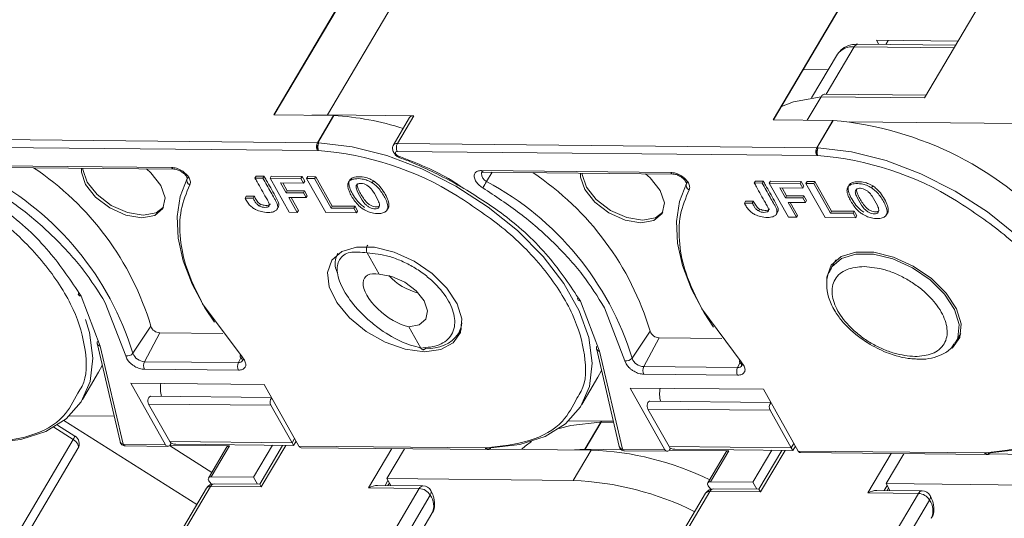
# Model space of a CAD drawing. Header units: millimetres. Extents: x 3045 to 3672, y -465 to -26.
# Tile 19 of 28: x 3367 to 3420, y -103 to -75. Entities that reach past the tile are written whole.
import ezdxf

# ---------------------------------------------------------------- set-up
doc = ezdxf.new("R2010")
doc.units = ezdxf.units.MM

msp = doc.modelspace()

# ---------------------------------------------------------------- linework, layer by layer
at = {"color": 7, "linetype": 'Continuous', "lineweight": 15}
for p, q in [((3392.863, -59.625), (3380.466, -80.608)), ((3380.492, -80.608), (3392.876, -59.648)), ((3383.404, -80.602), (3395.759, -59.689)), ((3420.213, -59.897), (3407.816, -80.88)), ((3407.843, -80.88), (3420.226, -59.92)), ((3426.916, -61.389), (3416.118, -79.666)), ((3413.475, -76.52), (3417.95, -76.565)), ((3413.603, -76.747), (3413.475, -76.52)), ((3414.124, -76.526), (3413.992, -76.751)), ((3412.258, -76.88), (3410.73, -79.466)), ((3412.258, -76.88), (3417.732, -76.934)), ((3417.818, -76.789), (3412.464, -76.735)), ((3411.339, -77.285), (3409.926, -79.676)), ((3409.471, -78.124), (3410.835, -78.137)), ((3410.447, -79.609), (3409.685, -80.898)), ((3416.118, -79.666), (3410.447, -79.609)), ((3410.643, -79.473), (3410.611, -79.476)), ((3416.204, -79.52), (3410.66, -79.465)), ((3380.466, -80.608), (3383.741, -80.64)), ((3382.54, -80.628), (3383.404, -80.602)), ((3383.741, -80.64), (3382.86, -82.132)), ((3382.869, -82.132), (3383.75, -80.641)), ((3388.137, -80.649), (3383.404, -80.602)), ((3387.906, -80.75), (3387.004, -82.277)), ((3387.235, -82.175), (3388.137, -80.649)), ((3407.816, -80.88), (3411.091, -80.912)), ((3411.091, -80.912), (3410.21, -82.404)), ((3410.22, -82.404), (3411.101, -80.913)), ((3411.992, -80.983), (3421.222, -81.075)), ((3382.86, -82.132), (3359.884, -81.903)), ((3359.88, -82.332), (3382.86, -82.561)), ((3382.826, -82.226), (3382.86, -82.132)), ((3382.873, -82.133), (3382.936, -82.137)), ((3410.21, -82.404), (3387.235, -82.175)), ((3410.177, -82.498), (3410.21, -82.404)), ((3410.224, -82.405), (3410.287, -82.409)), ((3382.86, -82.561), (3382.921, -82.561)), ((3387.23, -82.604), (3410.211, -82.832)), ((3387.333, -82.943), (3387.329, -82.942)), ((3410.211, -82.832), (3410.271, -82.833)), ((3364.492, -83.381), (3374.858, -83.484)), ((3364.615, -83.471), (3374.981, -83.574)), ((3379.434, -84.063), (3379.496, -83.956)), ((3379.868, -84.067), (3379.434, -84.063)), ((3379.496, -83.956), (3379.931, -83.96)), ((3379.931, -83.96), (3379.868, -84.067)), ((3380.258, -84.071), (3380.321, -83.964)), ((3381.951, -84.088), (3380.258, -84.071)), ((3380.258, -84.071), (3381.311, -85.939)), ((3380.321, -83.964), (3382.014, -83.981)), ((3381.951, -84.088), (3382.014, -83.981)), ((3381.951, -84.088), (3382.095, -84.344)), ((3382.014, -83.981), (3382.158, -84.238)), ((3382.264, -84.091), (3382.327, -83.984)), ((3382.264, -84.091), (3383.318, -85.959)), ((3382.698, -84.095), (3382.264, -84.091)), ((3382.327, -83.984), (3382.761, -83.989)), ((3382.698, -84.095), (3382.761, -83.989)), ((3383.608, -85.707), (3382.698, -84.095)), ((3382.761, -83.989), (3383.67, -85.6)), ((3391.842, -83.653), (3402.208, -83.756)), ((3391.965, -83.743), (3402.331, -83.846)), ((3392.423, -83.747), (3392.124, -84.251)), ((3382.095, -84.344), (3380.836, -84.332)), ((3380.836, -84.332), (3381.14, -84.87)), ((3380.96, -84.333), (3381.203, -84.764)), ((3382.095, -84.344), (3382.158, -84.238)), ((3385.86, -84.326), (3385.923, -84.219)), ((3406.784, -84.335), (3406.847, -84.228)), ((3407.218, -84.339), (3406.784, -84.335)), ((3406.847, -84.228), (3407.281, -84.232)), ((3407.281, -84.232), (3407.218, -84.339)), ((3407.608, -84.343), (3407.671, -84.236)), ((3409.301, -84.36), (3407.608, -84.343)), ((3407.608, -84.343), (3408.662, -86.211)), ((3407.671, -84.236), (3409.364, -84.253)), ((3409.446, -84.616), (3408.187, -84.604)), ((3408.187, -84.604), (3408.491, -85.142)), ((3408.311, -84.605), (3408.554, -85.036)), ((3409.301, -84.36), (3409.364, -84.253)), ((3409.301, -84.36), (3409.446, -84.616)), ((3409.364, -84.253), (3409.509, -84.51)), ((3409.446, -84.616), (3409.509, -84.51)), ((3409.615, -84.363), (3409.678, -84.256)), ((3409.615, -84.363), (3410.669, -86.231)), ((3410.049, -84.367), (3409.615, -84.363)), ((3409.678, -84.256), (3410.112, -84.261)), ((3410.049, -84.367), (3410.112, -84.261)), ((3410.958, -85.979), (3410.049, -84.367)), ((3410.112, -84.261), (3411.021, -85.872)), ((3413.21, -84.598), (3413.273, -84.491)), ((3378.894, -85.164), (3378.957, -85.058)), ((3379.328, -85.168), (3378.894, -85.164)), ((3378.957, -85.058), (3379.391, -85.062)), ((3379.328, -85.168), (3379.391, -85.062)), ((3381.14, -84.87), (3381.203, -84.764)), ((3381.14, -84.87), (3382.092, -84.88)), ((3381.203, -84.764), (3382.155, -84.773)), ((3381.285, -85.127), (3382.237, -85.136)), ((3381.746, -85.943), (3381.285, -85.127)), ((3381.409, -85.128), (3381.809, -85.837)), ((3382.092, -84.88), (3382.155, -84.773)), ((3382.092, -84.88), (3382.237, -85.136)), ((3382.155, -84.773), (3382.3, -85.03)), ((3382.3, -85.03), (3382.237, -85.136)), ((3408.491, -85.142), (3408.554, -85.036)), ((3408.491, -85.142), (3409.443, -85.152)), ((3408.554, -85.036), (3409.506, -85.045)), ((3409.443, -85.152), (3409.506, -85.045)), ((3409.443, -85.152), (3409.587, -85.408)), ((3409.506, -85.045), (3409.65, -85.302)), ((3379.673, -85.596), (3379.736, -85.49)), ((3380.649, -85.765), (3380.712, -85.659)), ((3383.608, -85.707), (3383.67, -85.6)), ((3384.851, -85.719), (3383.608, -85.707)), ((3383.67, -85.6), (3384.914, -85.612)), ((3384.851, -85.719), (3384.914, -85.612)), ((3384.996, -85.976), (3384.851, -85.719)), ((3384.914, -85.612), (3385.059, -85.869)), ((3386.67, -85.816), (3386.733, -85.71)), ((3406.245, -85.436), (3406.308, -85.33)), ((3406.679, -85.44), (3406.245, -85.436)), ((3406.308, -85.33), (3406.742, -85.334)), ((3406.679, -85.44), (3406.742, -85.334)), ((3407.023, -85.868), (3407.086, -85.762)), ((3408.636, -85.399), (3409.587, -85.408)), ((3409.096, -86.215), (3408.636, -85.399)), ((3408.759, -85.4), (3409.159, -86.109)), ((3409.65, -85.302), (3409.587, -85.408)), ((3381.311, -85.939), (3381.746, -85.943)), ((3381.746, -85.943), (3381.809, -85.837)), ((3383.318, -85.959), (3384.996, -85.976)), ((3385.059, -85.869), (3384.996, -85.976)), ((3407.999, -86.037), (3408.062, -85.931)), ((3408.662, -86.211), (3409.096, -86.215)), ((3409.096, -86.215), (3409.159, -86.109)), ((3410.669, -86.231), (3412.346, -86.248)), ((3410.958, -85.979), (3411.021, -85.872)), ((3412.202, -85.991), (3410.958, -85.979)), ((3411.021, -85.872), (3412.265, -85.884)), ((3412.202, -85.991), (3412.265, -85.884)), ((3412.346, -86.248), (3412.202, -85.991)), ((3412.265, -85.884), (3412.409, -86.141)), ((3412.409, -86.141), (3412.346, -86.248)), ((3414.02, -86.088), (3414.083, -85.982)), ((3385.578, -88.163), (3386.237, -89.332)), ((3411.263, -88.548), (3410.993, -89.005)), ((3369.908, -90.527), (3370.958, -93.279)), ((3372.352, -93.797), (3371.235, -90.896)), ((3376.565, -90.949), (3378.727, -93.86)), ((3397.258, -90.799), (3398.308, -93.551)), ((3399.703, -94.069), (3398.585, -91.168)), ((3403.916, -91.221), (3406.077, -94.132)), ((3372.744, -93.663), (3373.732, -92.185)), ((3387.859, -92.206), (3388.518, -93.374)), ((3374.224, -92.539), (3373.382, -94.122)), ((3377.667, -92.574), (3374.224, -92.539)), ((3390.589, -92.573), (3390.745, -92.31)), ((3400.094, -93.935), (3401.083, -92.457)), ((3417.825, -93.041), (3418.095, -92.584)), ((3370.784, -93.116), (3372.041, -98.501)), ((3370.958, -93.279), (3372.211, -98.645)), ((3401.575, -92.811), (3400.732, -94.394)), ((3405.018, -92.846), (3401.575, -92.811)), ((3417.825, -93.041), (3417.797, -93.087)), ((3372.418, -93.969), (3372.352, -93.797)), ((3378.631, -93.853), (3378.717, -93.968)), ((3398.135, -93.388), (3399.392, -98.773)), ((3398.308, -93.551), (3399.561, -98.917)), ((3370.87, -94.702), (3371.066, -94.324)), ((3378.523, -94.173), (3373.382, -94.122)), ((3378.523, -94.173), (3378.667, -93.902)), ((3378.727, -93.86), (3378.855, -94.033)), ((3399.769, -94.24), (3399.703, -94.069)), ((3405.874, -94.445), (3400.732, -94.394)), ((3405.874, -94.445), (3406.018, -94.174)), ((3405.981, -94.125), (3406.067, -94.24)), ((3406.077, -94.132), (3406.205, -94.304)), ((3369.987, -96.196), (3370.87, -94.702)), ((3378.525, -94.59), (3373.384, -94.539)), ((3398.22, -94.974), (3398.417, -94.596)), ((3405.876, -94.862), (3400.734, -94.811)), ((3374.538, -98.668), (3372.633, -95.291)), ((3372.633, -95.291), (3379.933, -95.363)), ((3379.933, -95.363), (3381.838, -98.741)), ((3397.338, -96.468), (3398.22, -94.974)), ((3401.889, -98.94), (3399.984, -95.563)), ((3399.984, -95.563), (3407.284, -95.635)), ((3407.284, -95.635), (3409.189, -99.013)), ((3373.608, -96.443), (3380.303, -96.51)), ((3374.767, -98.497), (3373.608, -96.443)), ((3380.339, -96.083), (3373.715, -96.017)), ((3380.303, -96.51), (3381.462, -98.564)), ((3407.689, -96.355), (3401.065, -96.289)), ((3369.277, -97.08), (3371.715, -97.104)), ((3400.959, -96.715), (3407.654, -96.781)), ((3402.118, -98.769), (3400.959, -96.715)), ((3407.654, -96.781), (3408.813, -98.836)), ((3369.574, -98.194), (3368.62, -97.59)), ((3376.24, -101.951), (3368.962, -97.349)), ((3396.627, -97.352), (3399.066, -97.376)), ((3397.504, -98.92), (3398.386, -97.429)), ((3397.514, -98.92), (3398.395, -97.429)), ((3398.381, -97.428), (3398.321, -97.428)), ((3398.395, -97.429), (3399.08, -97.436)), ((3368.419, -97.713), (3369.476, -98.381)), ((3369.476, -98.381), (3359.652, -115.011)), ((3372.211, -98.645), (3374.538, -98.668)), ((3381.462, -98.564), (3374.767, -98.497)), ((3374.77, -98.694), (3378.038, -98.727)), ((3374.785, -98.67), (3374.84, -98.578)), ((3375.09, -98.647), (3381.545, -98.711)), ((3380.394, -98.7), (3379.358, -100.454)), ((3380.95, -98.705), (3379.693, -100.833)), ((3379.776, -100.98), (3381.119, -98.707)), ((3381.603, -98.325), (3381.462, -98.564)), ((3381.462, -98.564), (3381.545, -98.711)), ((3381.545, -98.711), (3381.687, -98.472)), ((3408.954, -98.597), (3408.813, -98.836)), ((3359.913, -115.5), (3369.738, -98.871)), ((3372.333, -98.735), (3374.661, -98.758)), ((3374.751, -98.716), (3377.073, -100.185)), ((3377.898, -98.788), (3376.891, -100.492)), ((3377.031, -100.431), (3378.038, -98.727)), ((3381.838, -98.741), (3392.044, -98.842)), ((3381.961, -98.831), (3392.167, -98.932)), ((3386.93, -98.88), (3385.655, -101.038)), ((3386.658, -100.527), (3387.627, -98.887)), ((3392.044, -98.842), (3392.105, -98.842)), ((3392.327, -98.904), (3397.851, -98.959)), ((3397.851, -98.959), (3396.864, -100.628)), ((3396.936, -98.95), (3397.504, -98.92)), ((3397.514, -98.92), (3399.498, -98.94)), ((3399.561, -98.917), (3401.889, -98.94)), ((3399.684, -99.007), (3402.011, -99.03)), ((3408.813, -98.836), (3402.118, -98.769)), ((3402.12, -98.966), (3405.388, -98.998)), ((3402.136, -98.942), (3402.191, -98.85)), ((3402.44, -98.919), (3408.896, -98.983)), ((3405.249, -99.06), (3404.242, -100.764)), ((3404.381, -100.703), (3405.388, -98.998)), ((3407.745, -98.972), (3406.709, -100.726)), ((3408.301, -98.977), (3407.044, -101.104)), ((3407.127, -101.252), (3408.47, -98.979)), ((3408.813, -98.836), (3408.896, -98.983)), ((3408.896, -98.983), (3409.037, -98.744)), ((3409.189, -99.013), (3419.395, -99.114)), ((3409.311, -99.103), (3419.518, -99.204)), ((3414.28, -99.152), (3413.005, -101.31)), ((3414.009, -100.799), (3414.977, -99.159)), ((3419.395, -99.114), (3419.455, -99.114)), ((3419.678, -99.176), (3425.201, -99.231)), ((3377.059, -100.828), (3376.948, -100.704)), ((3379.358, -100.454), (3377.031, -100.431)), ((3379.693, -100.833), (3377.206, -100.808)), ((3379.571, -100.831), (3379.358, -100.454)), ((3379.776, -100.98), (3379.693, -100.833)), ((3386.557, -100.901), (3386.717, -100.631)), ((3386.658, -100.527), (3386.871, -100.904)), ((3396.864, -100.628), (3386.658, -100.527)), ((3386.72, -100.902), (3386.797, -100.773)), ((3406.709, -100.726), (3404.381, -100.703)), ((3406.921, -101.103), (3406.709, -100.726)), ((3414.009, -100.799), (3414.221, -101.176)), ((3424.215, -100.9), (3414.009, -100.799)), ((3376.771, -101.053), (3366.946, -117.683)), ((3367.176, -117.581), (3377.001, -100.952)), ((3377.001, -100.952), (3379.776, -100.98)), ((3388.431, -101.066), (3378.606, -117.695)), ((3385.655, -101.038), (3388.431, -101.066)), ((3388.636, -100.921), (3386.149, -100.897)), ((3404.121, -101.325), (3394.296, -117.955)), ((3394.526, -117.853), (3404.351, -101.224)), ((3404.41, -101.1), (3404.299, -100.976)), ((3404.351, -101.224), (3407.127, -101.252)), ((3407.044, -101.104), (3404.557, -101.08)), ((3415.781, -101.338), (3405.956, -117.967)), ((3407.127, -101.252), (3407.044, -101.104)), ((3413.005, -101.31), (3415.781, -101.338)), ((3415.987, -101.193), (3413.499, -101.169)), ((3413.908, -101.173), (3414.067, -100.903)), ((3414.071, -101.174), (3414.147, -101.045)), ((3389.039, -101.425), (3379.215, -118.055)), ((3416.39, -101.697), (3406.565, -118.327)), ((3379.847, -118.136), (3389.129, -102.427))]:
    msp.add_line(p, q, dxfattribs=at)
at = {"color": 7, "linetype": 'Continuous', "lineweight": 15, "flags": 128}
for points in [[(3410.447, -79.609), (3408.941, -79.899), (3408.281, -80.138)], [(3382.936, -82.137), (3384.755, -82.356), (3386.653, -82.836), (3388.568, -83.562), (3390.441, -84.51), (3392.209, -85.65), (3393.818, -86.945), (3395.214, -88.355), (3396.353, -89.832), (3397.198, -91.331), (3397.723, -92.803), (3397.91, -94.2), (3397.754, -95.478), (3397.259, -96.596), (3396.441, -97.517), (3395.327, -98.213), (3393.952, -98.66), (3392.361, -98.845)], [(3386.982, -82.34), (3386.982, -82.336), (3387.004, -82.277)], [(3410.287, -82.409), (3412.105, -82.628), (3414.003, -83.108), (3415.919, -83.833), (3417.791, -84.782), (3419.56, -85.922), (3421.168, -87.217), (3422.564, -88.627), (3423.703, -90.104), (3424.549, -91.603), (3425.074, -93.075), (3425.261, -94.472), (3425.104, -95.75), (3424.609, -96.868), (3423.792, -97.789), (3422.677, -98.485), (3421.303, -98.932), (3419.711, -99.117)], [(3387.307, -82.871), (3387.248, -82.842), (3387.196, -82.803), (3387.156, -82.757), (3387.133, -82.711), (3387.13, -82.668), (3387.147, -82.633), (3387.182, -82.611), (3387.23, -82.604)], [(3387.329, -82.942), (3387.325, -82.941), (3387.314, -82.927), (3387.308, -82.904), (3387.307, -82.871)], [(3373.486, -83.559), (3373.733, -83.779), (3374.278, -84.467), (3374.509, -85.153), (3374.391, -85.732), (3373.941, -86.114), (3373.229, -86.243), (3372.363, -86.099), (3371.474, -85.703), (3370.698, -85.115), (3370.154, -84.426), (3369.923, -83.741), (3369.924, -83.523)], [(3370.003, -83.524), (3370.007, -83.599), (3370.238, -84.284), (3370.782, -84.973), (3371.558, -85.561), (3372.447, -85.957), (3373.313, -86.101), (3374.025, -85.972), (3374.429, -85.659)], [(3375.721, -84.088), (3375.336, -85.079), (3375.169, -86.173), (3375.223, -87.35), (3375.498, -88.589), (3375.989, -89.869), (3376.686, -91.166), (3377.207, -91.956)], [(3375.735, -84.053), (3375.732, -84.063), (3375.721, -84.088)], [(3391.844, -83.796), (3391.847, -83.787), (3391.863, -83.756)], [(3400.836, -83.831), (3401.084, -84.05), (3401.629, -84.739), (3401.859, -85.425), (3401.741, -86.004), (3401.292, -86.386), (3400.58, -86.515), (3399.713, -86.371), (3398.825, -85.975), (3398.049, -85.387), (3397.504, -84.698), (3397.273, -84.013), (3397.275, -83.795)], [(3397.353, -83.796), (3397.357, -83.871), (3397.588, -84.556), (3398.133, -85.245), (3398.909, -85.833), (3399.797, -86.229), (3400.664, -86.373), (3401.376, -86.244), (3401.779, -85.931)], [(3403.071, -84.36), (3402.686, -85.351), (3402.519, -86.445), (3402.574, -87.622), (3402.849, -88.861), (3403.339, -90.141), (3404.037, -91.438), (3404.558, -92.228)], [(3403.085, -84.325), (3403.082, -84.335), (3403.071, -84.36)], [(3388.715, -93.578), (3387.668, -93.44), (3386.57, -93.059), (3385.518, -92.468), (3384.605, -91.719), (3383.914, -90.88), (3383.505, -90.025), (3383.414, -89.229), (3383.65, -88.564), (3384.191, -88.088), (3384.99, -87.845), (3385.976, -87.854), (3387.061, -88.117), (3388.148, -88.609), (3389.141, -89.286), (3389.952, -90.089), (3390.509, -90.946), (3390.761, -91.781), (3390.688, -92.519), (3390.295, -93.096), (3389.617, -93.46), (3388.715, -93.578)], [(3410.76, -89.788), (3410.764, -89.501), (3411, -88.836), (3411.542, -88.36), (3412.341, -88.117), (3413.327, -88.126), (3414.411, -88.389), (3415.498, -88.881), (3416.492, -89.558), (3417.302, -90.361), (3417.859, -91.218), (3418.112, -92.053), (3418.039, -92.791), (3417.646, -93.368), (3417.622, -93.388)], [(3410.996, -89), (3411.039, -88.933), (3411.569, -88.467), (3412.352, -88.228), (3413.318, -88.238), (3414.38, -88.495), (3415.445, -88.976), (3416.418, -89.64), (3417.213, -90.427), (3417.758, -91.266), (3418.006, -92.084), (3417.934, -92.808), (3417.825, -93.041)], [(3386.237, -89.332), (3386.93, -89.447), (3387.641, -89.764), (3388.262, -90.234), (3388.698, -90.785), (3388.882, -91.334), (3388.788, -91.796), (3388.428, -92.103), (3387.859, -92.206)], [(3370.158, -91.82), (3370.373, -92.531), (3370.56, -93.928), (3370.403, -95.206), (3369.908, -96.324), (3369.09, -97.245), (3367.976, -97.941), (3366.602, -98.388), (3365.01, -98.573)], [(3390.774, -91.996), (3390.731, -92.233), (3390.589, -92.574)], [(3373.608, -96.443), (3373.583, -96.38), (3373.569, -96.306), (3373.57, -96.228), (3373.584, -96.154), (3373.611, -96.091), (3373.648, -96.045), (3373.691, -96.021), (3373.715, -96.017)], [(3400.959, -96.715), (3400.933, -96.652), (3400.92, -96.578), (3400.921, -96.5), (3400.935, -96.426), (3400.962, -96.363), (3400.998, -96.317), (3401.041, -96.292), (3401.065, -96.289)], [(3398.321, -97.428), (3396.73, -97.613), (3396.098, -97.778)], [(3369.738, -98.871), (3369.754, -98.832), (3369.762, -98.773), (3369.752, -98.708), (3369.725, -98.639), (3369.682, -98.569), (3369.625, -98.501), (3369.555, -98.438), (3369.476, -98.381)], [(3394.584, -98.496), (3394.241, -98.756), (3394.055, -98.921)], [(3377.031, -100.431), (3376.977, -100.436), (3376.933, -100.453), (3376.9, -100.479), (3376.881, -100.515), (3376.877, -100.558), (3376.887, -100.605), (3376.911, -100.655), (3376.948, -100.704)], [(3404.381, -100.703), (3404.328, -100.708), (3404.283, -100.725), (3404.251, -100.751), (3404.232, -100.787), (3404.227, -100.83), (3404.237, -100.877), (3404.262, -100.927), (3404.299, -100.976)]]:
    msp.add_lwpolyline(points, dxfattribs=at)
at = {"color": 7, "linetype": 'Continuous', "lineweight": 15}
for centre, radius, start, end in [((3412.15, -77.88), 1.006, 83.81, 143.7347), ((3412.486, -76.986), 0.251, 95.1205, 155.0452), ((3383.738, -80.931), 0.291, 87.5589, 89.4215), ((3382.892, -95.831), 15.214, 72.162, 86.7674), ((3388.104, -80.888), 0.241, 82.2333, 145.3115), ((3411.088, -81.203), 0.291, 87.5589, 89.4215), ((3409.489, -99.471), 18.628, 41.0076, 85.0374), ((3383.283, -82.349), 0.473, 164.9284, 206.5629), ((3383.184, -82.349), 0.379, 145.1938, 161.0026), ((3382.857, -82.423), 0.291, 87.5589, 89.4215), ((3387.202, -82.414), 0.241, 82.2333, 145.3115), ((3387.646, -82.394), 0.466, 152.0331, 206.8221), ((3410.634, -82.621), 0.473, 164.9284, 206.5629), ((3410.535, -82.621), 0.379, 145.1938, 161.0026), ((3410.207, -82.695), 0.291, 87.5589, 89.4215), ((3381.628, -99.409), 16.898, 58.2774, 85.6137), ((3408.979, -99.681), 16.898, 58.2774, 85.6137), ((3358.471, -96.758), 15.932, 16.6798, 56.3408), ((3374.993, -83.428), 0.146, 202.37, 265.2906), ((3356.984, -98.512), 16.489, 17.1036, 61.8092), ((3375.981, -84.187), 0.278, 159.1127, 245.3385), ((3391.978, -83.597), 0.146, 202.383, 265.1601), ((3392.293, -83.833), 0.451, 175.2517, 248.0157), ((3385.821, -97.03), 15.932, 16.6798, 56.3408), ((3402.343, -83.7), 0.146, 202.37, 265.2906), ((3383.036, -78.868), 10.562, 327.1417, 329.3621), ((3384.335, -98.784), 16.489, 17.1036, 61.8092), ((3403.331, -84.459), 0.278, 159.1127, 245.3385), ((3389.185, -87.152), 3.307, 222.8165, 256.0334), ((3374.239, -92), 0.54, 200.1025, 268.43), ((3389.021, -91.477), 1.914, 263.1086, 325.0166), ((3401.59, -92.272), 0.54, 200.1025, 268.43), ((3372.446, -93.43), 0.378, 255.667, 322.0604), ((3373.401, -93.422), 0.699, 200.1025, 268.43), ((3378.721, -93.804), 0.103, 145.1496, 208.1152), ((3378.684, -93.782), 0.0891, 232.4425, 298.5794), ((3373.803, -94.328), 0.469, 153.8942, 206.6934), ((3378.945, -94.379), 0.469, 153.8942, 206.6934), ((3378.553, -93.938), 0.237, 262.7604, 328.6213), ((3399.796, -93.702), 0.378, 255.667, 322.0604), ((3400.751, -93.694), 0.699, 200.1025, 268.43), ((3401.153, -94.6), 0.469, 153.8942, 206.6934), ((3405.904, -94.21), 0.237, 262.7604, 328.6213), ((3406.071, -94.076), 0.103, 145.1496, 208.1152), ((3406.035, -94.054), 0.0891, 232.4425, 298.5794), ((3406.295, -94.651), 0.469, 153.8942, 206.6934), ((3375.748, -95.607), 1.499, 168.4515, 196.1044), ((3403.099, -95.879), 1.499, 168.4515, 196.1044), ((3380.586, -96.338), 0.331, 135.2349, 211.3106), ((3407.936, -96.61), 0.331, 135.2349, 211.3106), ((3398.572, -97.557), 0.23, 124.9738, 145.8306), ((3398.392, -97.703), 0.275, 89.421, 91.3561), ((3368.823, -97.92), 0.8, 324.8017, 340.0185), ((3369.307, -98.616), 0.5, 329.4249, 57.6944), ((3372.243, -98.436), 0.211, 197.8667, 261.2997), ((3372.345, -98.59), 0.145, 202.1718, 265.3712), ((3374.662, -98.622), 0.132, 200.2136, 338.6309), ((3378.019, -98.874), 0.148, 82.8443, 144.7005), ((3381.973, -98.686), 0.145, 202.1718, 265.3712), ((3392.17, -98.797), 0.133, 199.6075, 284.3218), ((3397.511, -99.195), 0.275, 89.421, 91.3561), ((3397.247, -115.108), 16.16, 63.9461, 87.8596), ((3399.593, -98.708), 0.211, 197.8667, 261.2997), ((3399.696, -98.862), 0.145, 202.1718, 265.3712), ((3402.013, -98.894), 0.132, 200.2136, 338.6309), ((3405.37, -99.145), 0.148, 82.8443, 144.7005), ((3409.323, -98.958), 0.145, 202.1718, 265.3713), ((3419.52, -99.069), 0.133, 199.6075, 284.3218), ((3377.201, -101.308), 0.5, 89.4303, 149.4249), ((3377.229, -101.058), 0.251, 95.1205, 155.0452), ((3396.239, -116.89), 16.274, 63.4094, 87.7969), ((3376.973, -101.202), 0.251, 83.81, 143.7347), ((3388.659, -101.172), 0.251, 95.1205, 155.0452), ((3388.388, -101.833), 0.768, 32.0331, 86.8221), ((3388.631, -101.421), 0.5, 29.4276, 89.4303), ((3388.837, -101.277), 0.251, 323.8023, 23.7328), ((3404.552, -101.58), 0.5, 89.4303, 149.4249), ((3404.324, -101.474), 0.251, 83.81, 143.7347), ((3404.579, -101.33), 0.251, 95.1205, 155.0452), ((3416.009, -101.444), 0.251, 95.1205, 155.0452), ((3415.739, -102.105), 0.768, 32.0331, 86.8221), ((3415.982, -101.693), 0.5, 29.4276, 89.4303), ((3388.239, -102.001), 0.986, 334.4409, 35.7264), ((3416.187, -101.549), 0.251, 323.8023, 23.7328), ((3415.59, -102.273), 0.986, 334.4409, 35.7264)]:
    msp.add_arc(centre, radius, start, end, dxfattribs=at)
for centre, major_axis, ratio, start_param, end_param in [((3387.048, -90.769), (1.59, -1.273), 0.457825, 2.421458, 5.563051), ((3375.383, -98.15), (-0.616, -0.347), 0.577382, 0, 0.785479), ((3402.734, -98.422), (-0.616, -0.347), 0.577382, 0, 0.785479), ((3385.855, -101.394), (-0.616, -0.347), 0.577382, 3.927072, 4.712389), ((3413.206, -101.666), (-0.616, -0.347), 0.577382, 3.927072, 4.712389)]:
    msp.add_ellipse(centre, major_axis=major_axis, ratio=ratio, start_param=start_param, end_param=end_param, dxfattribs=at)
for points, knots in [([(3412.464, -76.735), (3412.335, -76.742), (3412.025, -76.759), (3411.61, -76.93), (3411.428, -77.178), (3411.348, -77.288)], [0, 0, 0, 0, 0.284772, 0.683778, 1, 1, 1, 1]), ([(3410.643, -79.473), (3410.623, -79.473), (3410.568, -79.476), (3410.5, -79.53), (3410.461, -79.588), (3410.447, -79.609)], [0, 0, 0, 0, 0.2719443, 0.7338402, 1, 1, 1, 1]), ([(3382.921, -82.561), (3382.904, -82.539), (3382.87, -82.493), (3382.836, -82.407), (3382.817, -82.314), (3382.823, -82.256), (3382.826, -82.226)], [0, 0, 0, 0, 0.244694, 0.499967, 0.74569, 1, 1, 1, 1]), ([(3382.921, -82.561), (3382.909, -82.532), (3382.89, -82.486), (3382.88, -82.41), (3382.879, -82.349), (3382.885, -82.288), (3382.9, -82.212), (3382.922, -82.167), (3382.936, -82.137)], [0, 0, 0, 0, 0.239412, 0.368304, 0.499941, 0.631586, 0.760503, 1, 1, 1, 1]), ([(3386.983, -82.335), (3386.976, -82.364), (3386.964, -82.423), (3386.975, -82.519), (3387.006, -82.614), (3387.055, -82.705), (3387.118, -82.787), (3387.189, -82.856), (3387.262, -82.91), (3387.31, -82.932), (3387.333, -82.943)], [0, 0, 0, 0, 0.133671, 0.26648, 0.39758, 0.526145, 0.651383, 0.772551, 0.888962, 1, 1, 1, 1]), ([(3410.271, -82.833), (3410.254, -82.811), (3410.22, -82.765), (3410.186, -82.679), (3410.168, -82.586), (3410.174, -82.528), (3410.177, -82.498)], [0, 0, 0, 0, 0.244694, 0.499967, 0.74569, 1, 1, 1, 1]), ([(3410.271, -82.833), (3410.259, -82.804), (3410.241, -82.758), (3410.231, -82.682), (3410.229, -82.621), (3410.235, -82.56), (3410.251, -82.484), (3410.272, -82.439), (3410.287, -82.409)], [0, 0, 0, 0, 0.239412, 0.368304, 0.499941, 0.631586, 0.760503, 1, 1, 1, 1]), ([(3387.307, -82.871), (3388.307, -83.252), (3389.5, -83.707), (3390.563, -84.429), (3390.735, -84.546)], [0, 0, 0, 0, 0.838058, 1, 1, 1, 1]), ([(3387.329, -82.943), (3387.333, -82.944), (3387.668, -83.053), (3388.364, -83.351), (3389.5, -83.864), (3390.283, -84.307), (3390.719, -84.554)], [0, 0, 0, 0, 0.003739, 0.291514, 0.604508, 1, 1, 1, 1]), ([(3374.858, -83.484), (3374.947, -83.493), (3375.126, -83.511), (3375.416, -83.644), (3375.623, -83.802), (3375.755, -83.944), (3375.801, -84.017), (3375.823, -84.054)], [0, 0, 0, 0, 0.2490071, 0.5005195, 0.7501587, 0.8759204, 1, 1, 1, 1]), ([(3374.981, -83.574), (3375.027, -83.578), (3375.102, -83.584), (3375.224, -83.623), (3375.33, -83.669), (3375.439, -83.734), (3375.541, -83.813), (3375.628, -83.901), (3375.666, -83.96), (3375.685, -83.99)], [0, 0, 0, 0, 0.191349, 0.30669, 0.433921, 0.570786, 0.71376, 0.858395, 1, 1, 1, 1]), ([(3375.685, -83.99), (3375.692, -84.003), (3375.707, -84.031), (3375.716, -84.059), (3375.722, -84.059), (3375.725, -84.059)], [0, 0, 0, 0, 0.275371, 0.579235, 1, 1, 1, 1]), ([(3375.823, -84.054), (3375.791, -84.051), (3375.728, -84.044), (3375.701, -84.006), (3375.688, -83.987)], [0, 0, 0, 0, 0.522763, 1, 1, 1, 1]), ([(3375.823, -84.054), (3375.856, -84.126), (3375.921, -84.27), (3375.883, -84.383), (3375.865, -84.44)], [0, 0, 0, 0, 0.502524, 1, 1, 1, 1]), ([(3378.894, -85.164), (3378.933, -85.236), (3379.011, -85.38), (3379.162, -85.578), (3379.356, -85.735), (3379.59, -85.852), (3379.905, -85.945), (3380.235, -85.959), (3380.498, -85.906), (3380.641, -85.802), (3380.693, -85.661), (3380.661, -85.496), (3380.58, -85.325), (3380.456, -85.112), (3380.222, -84.693), (3380.015, -84.326), (3379.868, -84.067)], [0, 0, 0, 0, 0.060966, 0.122555, 0.166943, 0.211374, 0.27887, 0.373201, 0.446631, 0.499185, 0.54401, 0.599254, 0.643956, 0.689261, 0.779896, 1, 1, 1, 1]), ([(3379.434, -84.063), (3379.474, -84.134), (3379.677, -84.494), (3379.915, -84.932), (3380.158, -85.336), (3380.215, -85.479), (3380.224, -85.561), (3380.19, -85.621), (3380.106, -85.663), (3379.977, -85.675), (3379.822, -85.662), (3379.723, -85.618), (3379.673, -85.596)], [0, 0, 0, 0, 0.10516, 0.525798, 0.642954, 0.69438, 0.736747, 0.770674, 0.814759, 0.886948, 0.943322, 1, 1, 1, 1]), ([(3379.931, -83.96), (3379.971, -84.032), (3380.174, -84.392), (3380.455, -84.894), (3380.74, -85.389), (3380.754, -85.6), (3380.713, -85.646), (3380.705, -85.654)], [0, 0, 0, 0, 0.124278, 0.62139, 0.871004, 0.976095, 1, 1, 1, 1]), ([(3385.86, -84.326), (3385.77, -84.276), (3385.59, -84.177), (3385.254, -84.096), (3384.936, -84.088), (3384.664, -84.163), (3384.523, -84.31), (3384.505, -84.499), (3384.549, -84.683), (3384.633, -84.887), (3384.762, -85.125), (3384.941, -85.389), (3385.146, -85.617), (3385.31, -85.732), (3385.372, -85.775)], [0, 0, 0, 0, 0.077118, 0.154064, 0.277592, 0.365915, 0.454804, 0.533143, 0.595307, 0.659002, 0.75277, 0.848192, 0.942337, 1, 1, 1, 1]), ([(3385.435, -85.669), (3385.359, -85.614), (3385.161, -85.473), (3384.842, -85.072), (3384.609, -84.653), (3384.561, -84.29), (3384.647, -84.122), (3384.838, -84.011), (3385.13, -83.978), (3385.465, -84.014), (3385.744, -84.114), (3385.878, -84.193), (3385.923, -84.219)], [0, 0, 0, 0, 0.070932, 0.184598, 0.426645, 0.509965, 0.594187, 0.668147, 0.772708, 0.882165, 0.960577, 1, 1, 1, 1]), ([(3391.513, -84.21), (3391.482, -84.139), (3391.434, -84.03), (3391.44, -83.899), (3391.473, -83.81), (3391.535, -83.738), (3391.646, -83.67), (3391.765, -83.659), (3391.842, -83.653)], [0, 0, 0, 0, 0.239443, 0.369505, 0.5, 0.630063, 0.760557, 1, 1, 1, 1]), ([(3391.843, -83.799), (3391.843, -83.784), (3391.844, -83.753), (3391.923, -83.746), (3391.963, -83.742)], [0, 0, 0, 0, 0.482612, 1, 1, 1, 1]), ([(3402.208, -83.756), (3402.298, -83.765), (3402.477, -83.783), (3402.767, -83.916), (3402.974, -84.074), (3403.105, -84.216), (3403.151, -84.289), (3403.174, -84.326)], [0, 0, 0, 0, 0.249007, 0.500519, 0.750159, 0.87592, 1, 1, 1, 1]), ([(3402.331, -83.846), (3402.378, -83.85), (3402.453, -83.856), (3402.575, -83.894), (3402.681, -83.941), (3402.79, -84.006), (3402.892, -84.085), (3402.978, -84.173), (3403.017, -84.232), (3403.036, -84.262)], [0, 0, 0, 0, 0.191349, 0.30669, 0.433921, 0.570786, 0.71376, 0.858395, 1, 1, 1, 1]), ([(3363.385, -84.274), (3364.177, -84.766), (3365.963, -85.875), (3368.279, -88.06), (3369.367, -89.709), (3369.908, -90.527)], [0, 0, 0, 0, 0.286372, 0.645821, 1, 1, 1, 1]), ([(3371.235, -90.896), (3370.853, -90.288), (3370.09, -89.07), (3368.486, -87.32), (3366.645, -85.696), (3365.251, -84.781), (3364.558, -84.327)], [0, 0, 0, 0, 0.252852, 0.506156, 0.754853, 1, 1, 1, 1]), ([(3375.865, -84.44), (3375.68, -84.883), (3375.305, -85.785), (3375.288, -87.351), (3375.639, -89.086), (3376.241, -90.295), (3376.565, -90.949)], [0, 0, 0, 0, 0.244254, 0.496621, 0.728157, 1, 1, 1, 1]), ([(3384.984, -84.479), (3384.979, -84.502), (3384.958, -84.586), (3385.061, -84.864), (3385.244, -85.191), (3385.464, -85.495), (3385.652, -85.639), (3385.803, -85.713), (3385.952, -85.753), (3386.084, -85.754), (3386.194, -85.713), (3386.228, -85.653), (3386.246, -85.621)], [0, 0, 0, 0, 0.047136, 0.170596, 0.457333, 0.600622, 0.668644, 0.736207, 0.798456, 0.860666, 0.924302, 1, 1, 1, 1]), ([(3386.246, -85.621), (3386.251, -85.596), (3386.268, -85.499), (3386.147, -85.209), (3385.961, -84.878), (3385.742, -84.58), (3385.555, -84.449), (3385.405, -84.379), (3385.257, -84.349), (3385.126, -84.358), (3385.032, -84.403), (3385, -84.455), (3384.984, -84.479)], [0, 0, 0, 0, 0.049968, 0.193018, 0.475404, 0.617015, 0.680621, 0.743737, 0.81298, 0.874323, 0.941059, 1, 1, 1, 1]), ([(3385.047, -84.373), (3385.042, -84.396), (3385.021, -84.479), (3385.091, -84.67), (3385.213, -84.914), (3385.37, -85.172), (3385.527, -85.388), (3385.715, -85.532), (3385.867, -85.607), (3386.014, -85.646), (3386.141, -85.65), (3386.197, -85.623), (3386.222, -85.61)], [0, 0, 0, 0, 0.05167, 0.187007, 0.343365, 0.501749, 0.658822, 0.733388, 0.80745, 0.875687, 0.943882, 1, 1, 1, 1]), ([(3385.372, -85.775), (3385.463, -85.825), (3385.644, -85.925), (3385.979, -86.009), (3386.294, -86.019), (3386.561, -85.948), (3386.7, -85.806), (3386.722, -85.624), (3386.683, -85.444), (3386.604, -85.24), (3386.475, -84.998), (3386.296, -84.727), (3386.092, -84.49), (3385.925, -84.372), (3385.86, -84.326)], [0, 0, 0, 0, 0.077726, 0.155352, 0.276594, 0.36227, 0.448522, 0.525591, 0.586453, 0.64883, 0.745829, 0.844558, 0.939133, 1, 1, 1, 1]), ([(3385.923, -84.219), (3385.996, -84.272), (3386.19, -84.412), (3386.509, -84.815), (3386.748, -85.243), (3386.787, -85.603), (3386.739, -85.741), (3386.669, -85.78), (3386.66, -85.785)], [0, 0, 0, 0, 0.1131848, 0.298599, 0.7054474, 0.8419563, 0.9798681, 1, 1, 1, 1]), ([(3390.735, -84.546), (3391.527, -85.038), (3393.313, -86.147), (3395.629, -88.332), (3396.718, -89.981), (3397.258, -90.799)], [0, 0, 0, 0, 0.286372, 0.645821, 1, 1, 1, 1]), ([(3398.585, -91.168), (3398.204, -90.559), (3397.441, -89.342), (3395.837, -87.591), (3393.996, -85.968), (3392.601, -85.053), (3391.909, -84.599)], [0, 0, 0, 0, 0.252852, 0.506156, 0.754853, 1, 1, 1, 1]), ([(3403.035, -84.262), (3403.042, -84.275), (3403.057, -84.303), (3403.067, -84.331), (3403.073, -84.331), (3403.076, -84.331)], [0, 0, 0, 0, 0.275371, 0.579235, 1, 1, 1, 1]), ([(3403.174, -84.326), (3403.141, -84.323), (3403.078, -84.316), (3403.051, -84.278), (3403.039, -84.259)], [0, 0, 0, 0, 0.522763, 1, 1, 1, 1]), ([(3403.174, -84.326), (3403.207, -84.398), (3403.272, -84.542), (3403.234, -84.655), (3403.215, -84.712)], [0, 0, 0, 0, 0.502524, 1, 1, 1, 1]), ([(3406.245, -85.436), (3406.284, -85.508), (3406.361, -85.652), (3406.513, -85.85), (3406.707, -86.007), (3406.941, -86.124), (3407.256, -86.217), (3407.586, -86.231), (3407.849, -86.178), (3407.991, -86.074), (3408.044, -85.933), (3408.012, -85.768), (3407.931, -85.597), (3407.806, -85.384), (3407.572, -84.965), (3407.365, -84.598), (3407.218, -84.339)], [0, 0, 0, 0, 0.060966, 0.122555, 0.166943, 0.211374, 0.27887, 0.373201, 0.446631, 0.499185, 0.54401, 0.599254, 0.643956, 0.689261, 0.779896, 1, 1, 1, 1]), ([(3406.784, -84.335), (3406.825, -84.406), (3407.028, -84.766), (3407.266, -85.204), (3407.509, -85.608), (3407.566, -85.751), (3407.575, -85.833), (3407.541, -85.892), (3407.456, -85.935), (3407.328, -85.947), (3407.173, -85.934), (3407.073, -85.89), (3407.023, -85.868)], [0, 0, 0, 0, 0.10516, 0.525798, 0.642954, 0.69438, 0.736747, 0.770674, 0.814759, 0.886948, 0.943322, 1, 1, 1, 1]), ([(3407.281, -84.232), (3407.322, -84.304), (3407.525, -84.664), (3407.805, -85.166), (3408.09, -85.661), (3408.105, -85.872), (3408.063, -85.918), (3408.055, -85.926)], [0, 0, 0, 0, 0.124278, 0.62139, 0.871004, 0.976095, 1, 1, 1, 1]), ([(3413.21, -84.598), (3413.12, -84.548), (3412.941, -84.449), (3412.604, -84.368), (3412.286, -84.36), (3412.015, -84.435), (3411.873, -84.582), (3411.855, -84.771), (3411.9, -84.955), (3411.984, -85.159), (3412.113, -85.397), (3412.292, -85.661), (3412.496, -85.889), (3412.66, -86.004), (3412.723, -86.047)], [0, 0, 0, 0, 0.077118, 0.154064, 0.277592, 0.365915, 0.454804, 0.533143, 0.595307, 0.659002, 0.75277, 0.848192, 0.942337, 1, 1, 1, 1]), ([(3412.786, -85.941), (3412.71, -85.886), (3412.512, -85.745), (3412.192, -85.344), (3411.959, -84.925), (3411.911, -84.562), (3411.998, -84.394), (3412.189, -84.283), (3412.48, -84.25), (3412.815, -84.286), (3413.094, -84.386), (3413.228, -84.465), (3413.273, -84.491)], [0, 0, 0, 0, 0.070932, 0.184598, 0.426645, 0.509965, 0.594187, 0.668147, 0.772708, 0.882165, 0.960577, 1, 1, 1, 1]), ([(3413.597, -85.893), (3413.601, -85.868), (3413.619, -85.771), (3413.497, -85.481), (3413.311, -85.15), (3413.092, -84.852), (3412.905, -84.721), (3412.755, -84.651), (3412.607, -84.621), (3412.477, -84.63), (3412.383, -84.675), (3412.35, -84.727), (3412.335, -84.751)], [0, 0, 0, 0, 0.049968, 0.193018, 0.475404, 0.617015, 0.680621, 0.743737, 0.81298, 0.874323, 0.941059, 1, 1, 1, 1]), ([(3412.398, -84.645), (3412.392, -84.668), (3412.371, -84.751), (3412.442, -84.942), (3412.563, -85.186), (3412.72, -85.443), (3412.878, -85.66), (3413.065, -85.804), (3413.217, -85.879), (3413.365, -85.918), (3413.491, -85.922), (3413.547, -85.894), (3413.573, -85.882)], [0, 0, 0, 0, 0.05167, 0.187007, 0.343365, 0.501749, 0.658822, 0.733388, 0.80745, 0.875687, 0.943882, 1, 1, 1, 1]), ([(3412.723, -86.047), (3412.813, -86.097), (3412.994, -86.197), (3413.329, -86.281), (3413.644, -86.291), (3413.911, -86.22), (3414.05, -86.078), (3414.073, -85.896), (3414.034, -85.716), (3413.955, -85.512), (3413.826, -85.27), (3413.647, -84.999), (3413.442, -84.762), (3413.275, -84.644), (3413.21, -84.598)], [0, 0, 0, 0, 0.077726, 0.155352, 0.276594, 0.36227, 0.448522, 0.525591, 0.586453, 0.64883, 0.745829, 0.844558, 0.939133, 1, 1, 1, 1]), ([(3413.273, -84.491), (3413.347, -84.544), (3413.541, -84.684), (3413.859, -85.087), (3414.099, -85.515), (3414.137, -85.875), (3414.09, -86.013), (3414.019, -86.052), (3414.01, -86.057)], [0, 0, 0, 0, 0.1131848, 0.298599, 0.7054474, 0.8419563, 0.9798681, 1, 1, 1, 1]), ([(3369.722, -95.839), (3369.806, -95.717), (3370.245, -95.083), (3370.222, -93.499), (3369.607, -91.244), (3368.087, -88.854), (3365.899, -86.574), (3364.062, -85.359), (3363.163, -84.764)], [0, 0, 0, 0, 0.044774, 0.232589, 0.420404, 0.616295, 0.812185, 1, 1, 1, 1]), ([(3379.673, -85.596), (3379.65, -85.584), (3379.595, -85.552), (3379.504, -85.466), (3379.418, -85.333), (3379.361, -85.228), (3379.328, -85.168)], [0, 0, 0, 0, 0.120772, 0.299416, 0.603738, 1, 1, 1, 1]), ([(3379.391, -85.062), (3379.429, -85.134), (3379.486, -85.242), (3379.582, -85.375), (3379.663, -85.449), (3379.715, -85.478), (3379.736, -85.49)], [0, 0, 0, 0, 0.477705, 0.719241, 0.886128, 1, 1, 1, 1]), ([(3397.072, -96.111), (3397.157, -95.989), (3397.595, -95.355), (3397.573, -93.771), (3396.957, -91.516), (3395.438, -89.126), (3393.249, -86.846), (3391.412, -85.631), (3390.513, -85.036)], [0, 0, 0, 0, 0.044774, 0.232589, 0.420404, 0.616295, 0.812185, 1, 1, 1, 1]), ([(3403.215, -84.712), (3403.031, -85.155), (3402.655, -86.057), (3402.639, -87.623), (3402.99, -89.358), (3403.591, -90.567), (3403.916, -91.221)], [0, 0, 0, 0, 0.244254, 0.496621, 0.728157, 1, 1, 1, 1]), ([(3412.335, -84.751), (3412.329, -84.774), (3412.308, -84.858), (3412.412, -85.136), (3412.595, -85.463), (3412.815, -85.767), (3413.003, -85.91), (3413.154, -85.985), (3413.303, -86.025), (3413.434, -86.026), (3413.545, -85.985), (3413.579, -85.925), (3413.597, -85.893)], [0, 0, 0, 0, 0.047136, 0.170596, 0.457333, 0.600622, 0.668644, 0.736207, 0.798456, 0.860666, 0.924302, 1, 1, 1, 1]), ([(3379.736, -85.49), (3379.783, -85.511), (3379.876, -85.552), (3380.03, -85.569), (3380.155, -85.558), (3380.244, -85.522), (3380.264, -85.488), (3380.273, -85.473)], [0, 0, 0, 0, 0.2110082, 0.4194991, 0.7200972, 0.8783823, 1, 1, 1, 1]), ([(3407.023, -85.868), (3407.001, -85.856), (3406.946, -85.824), (3406.855, -85.738), (3406.769, -85.605), (3406.711, -85.5), (3406.679, -85.44)], [0, 0, 0, 0, 0.120772, 0.299416, 0.603738, 1, 1, 1, 1]), ([(3406.742, -85.334), (3406.78, -85.406), (3406.837, -85.514), (3406.933, -85.647), (3407.013, -85.721), (3407.065, -85.75), (3407.086, -85.762)], [0, 0, 0, 0, 0.477705, 0.719241, 0.886128, 1, 1, 1, 1]), ([(3407.086, -85.762), (3407.133, -85.783), (3407.226, -85.824), (3407.38, -85.841), (3407.506, -85.83), (3407.594, -85.794), (3407.615, -85.76), (3407.624, -85.745)], [0, 0, 0, 0, 0.2110082, 0.4194991, 0.7200972, 0.8783823, 1, 1, 1, 1]), ([(3424.423, -96.383), (3424.507, -96.261), (3424.946, -95.627), (3424.923, -94.043), (3424.308, -91.788), (3422.788, -89.398), (3420.6, -87.118), (3418.763, -85.903), (3417.864, -85.308)], [0, 0, 0, 0, 0.044774, 0.232589, 0.420404, 0.616295, 0.812185, 1, 1, 1, 1]), ([(3385.608, -87.735), (3385.599, -87.749), (3385.578, -87.783), (3385.553, -87.848), (3385.539, -87.919), (3385.534, -87.997), (3385.542, -88.083), (3385.566, -88.136), (3385.578, -88.163)], [0, 0, 0, 0, 0.117799, 0.292406, 0.452272, 0.572429, 0.783057, 1, 1, 1, 1]), ([(3383.958, -89.285), (3383.917, -89.188), (3383.799, -88.909), (3383.824, -88.535), (3383.922, -88.299), (3383.971, -88.181)], [0, 0, 0, 0, 0.209865, 0.603277, 1, 1, 1, 1]), ([(3388.518, -93.374), (3388.144, -93.271), (3387.396, -93.063), (3386.329, -92.399), (3385.559, -91.763), (3384.883, -91.085), (3384.362, -90.378), (3384.051, -89.714), (3383.891, -89.098), (3383.993, -88.474), (3384.566, -88.055), (3385.243, -88.128), (3385.578, -88.163)], [0, 0, 0, 0, 0.1251884, 0.2508559, 0.3196134, 0.3808382, 0.5000198, 0.5631423, 0.6256744, 0.7473514, 0.8750248, 1, 1, 1, 1]), ([(3385.578, -88.163), (3385.975, -88.202), (3386.586, -88.262), (3387.468, -88.595), (3388.136, -88.937), (3388.759, -89.358), (3389.46, -89.968), (3390.111, -90.799), (3390.396, -91.627), (3390.378, -92.229), (3390.227, -92.643), (3389.939, -92.975), (3389.425, -93.295), (3388.875, -93.343), (3388.518, -93.374)], [0, 0, 0, 0, 0.120094, 0.184653, 0.250509, 0.316292, 0.380636, 0.5, 0.619364, 0.683708, 0.749491, 0.815347, 0.879906, 1, 1, 1, 1]), ([(3415.591, -93.841), (3415.216, -93.804), (3414.638, -93.748), (3413.805, -93.434), (3413.176, -93.111), (3412.587, -92.715), (3411.922, -92.138), (3411.302, -91.347), (3411.032, -90.561), (3411.049, -89.99), (3411.196, -89.601), (3411.466, -89.287), (3411.952, -88.987), (3412.473, -88.941), (3412.81, -88.912)], [0, 0, 0, 0, 0.119721, 0.184836, 0.25, 0.315115, 0.380279, 0.5, 0.619721, 0.684836, 0.75, 0.815115, 0.880279, 1, 1, 1, 1]), ([(3412.81, -88.912), (3413.184, -88.948), (3413.762, -89.005), (3414.595, -89.318), (3415.224, -89.641), (3415.814, -90.037), (3416.479, -90.615), (3417.098, -91.405), (3417.368, -92.192), (3417.351, -92.763), (3417.205, -93.151), (3416.935, -93.465), (3416.448, -93.766), (3415.928, -93.811), (3415.591, -93.841)], [0, 0, 0, 0, 0.119721, 0.184836, 0.25, 0.315115, 0.380279, 0.5, 0.619721, 0.684836, 0.75, 0.815115, 0.880279, 1, 1, 1, 1]), ([(3411.023, -89.013), (3410.975, -89.078), (3410.79, -89.328), (3410.723, -89.886), (3410.826, -90.603), (3411.136, -91.28), (3411.545, -91.852), (3411.989, -92.327), (3412.501, -92.773), (3412.915, -93.037), (3413.136, -93.178)], [0, 0, 0, 0, 0.0561019, 0.2151579, 0.3684572, 0.5300842, 0.6572775, 0.7573309, 0.870841, 1, 1, 1, 1]), ([(3369.908, -90.527), (3369.875, -90.523), (3369.806, -90.514), (3369.758, -90.456), (3369.751, -90.393), (3369.768, -90.355), (3369.774, -90.342)], [0, 0, 0, 0, 0.298046, 0.620254, 0.870933, 1, 1, 1, 1]), ([(3397.258, -90.799), (3397.225, -90.795), (3397.157, -90.786), (3397.109, -90.728), (3397.101, -90.665), (3397.119, -90.627), (3397.124, -90.614)], [0, 0, 0, 0, 0.298046, 0.620254, 0.870933, 1, 1, 1, 1]), ([(3370.811, -93), (3370.801, -93.023), (3370.778, -93.072), (3370.785, -93.138), (3370.812, -93.19), (3370.846, -93.227), (3370.895, -93.26), (3370.936, -93.273), (3370.958, -93.279)], [0, 0, 0, 0, 0.197231, 0.429158, 0.558746, 0.697086, 0.844173, 1, 1, 1, 1]), ([(3398.162, -93.272), (3398.151, -93.295), (3398.129, -93.344), (3398.136, -93.41), (3398.162, -93.462), (3398.197, -93.499), (3398.245, -93.532), (3398.287, -93.544), (3398.308, -93.551)], [0, 0, 0, 0, 0.197231, 0.429158, 0.558746, 0.697086, 0.844173, 1, 1, 1, 1]), ([(3413.136, -93.178), (3413.469, -93.355), (3413.935, -93.601), (3414.641, -93.829), (3415.145, -93.951), (3415.492, -93.967), (3415.627, -93.973)], [0, 0, 0, 0, 0.405489, 0.567494, 0.831309, 1, 1, 1, 1]), ([(3415.627, -93.973), (3415.706, -93.98), (3416.012, -94.008), (3416.51, -93.941), (3417.09, -93.746), (3417.541, -93.459), (3417.702, -93.184), (3417.762, -93.083)], [0, 0, 0, 0, 0.084576, 0.328554, 0.580794, 0.844461, 1, 1, 1, 1]), ([(3388.518, -93.374), (3388.533, -93.395), (3388.557, -93.43), (3388.604, -93.458), (3388.645, -93.467), (3388.687, -93.461), (3388.729, -93.442), (3388.765, -93.411), (3388.784, -93.385), (3388.791, -93.377)], [0, 0, 0, 0, 0.204049, 0.340626, 0.499474, 0.615725, 0.75984, 0.920238, 1, 1, 1, 1]), ([(3373.384, -94.539), (3373.294, -94.53), (3373.12, -94.511), (3372.876, -94.401), (3372.695, -94.281), (3372.537, -94.144), (3372.463, -94.035), (3372.418, -93.969)], [0, 0, 0, 0, 0.249471, 0.485923, 0.631324, 0.776361, 1, 1, 1, 1]), ([(3378.855, -94.033), (3378.887, -94.106), (3378.951, -94.254), (3378.906, -94.439), (3378.765, -94.567), (3378.605, -94.582), (3378.525, -94.59)], [0, 0, 0, 0, 0.250177, 0.500521, 0.750628, 1, 1, 1, 1]), ([(3378.717, -93.968), (3378.728, -93.991), (3378.746, -94.026), (3378.752, -94.066), (3378.752, -94.063), (3378.752, -94.061)], [0, 0, 0, 0, 0.404595, 0.647666, 1, 1, 1, 1]), ([(3378.855, -94.033), (3378.822, -94.029), (3378.76, -94.023), (3378.733, -93.985), (3378.72, -93.967)], [0, 0, 0, 0, 0.526402, 1, 1, 1, 1]), ([(3400.734, -94.811), (3400.645, -94.801), (3400.471, -94.783), (3400.227, -94.673), (3400.045, -94.553), (3399.888, -94.416), (3399.814, -94.307), (3399.769, -94.24)], [0, 0, 0, 0, 0.249471, 0.485923, 0.631324, 0.776361, 1, 1, 1, 1]), ([(3406.205, -94.304), (3406.237, -94.378), (3406.301, -94.526), (3406.257, -94.711), (3406.116, -94.839), (3405.956, -94.854), (3405.876, -94.862)], [0, 0, 0, 0, 0.250177, 0.500521, 0.750628, 1, 1, 1, 1]), ([(3406.067, -94.24), (3406.078, -94.262), (3406.096, -94.298), (3406.103, -94.338), (3406.103, -94.335), (3406.103, -94.333)], [0, 0, 0, 0, 0.404595, 0.647666, 1, 1, 1, 1]), ([(3406.205, -94.304), (3406.172, -94.301), (3406.11, -94.295), (3406.083, -94.257), (3406.071, -94.239)], [0, 0, 0, 0, 0.526402, 1, 1, 1, 1]), ([(3364.754, -98.571), (3365.57, -98.479), (3367.235, -98.292), (3368.97, -97.311), (3369.494, -96.286), (3369.722, -95.839)], [0, 0, 0, 0, 0.351174, 0.717445, 1, 1, 1, 1]), ([(3392.105, -98.842), (3392.92, -98.751), (3394.586, -98.564), (3396.32, -97.583), (3396.844, -96.558), (3397.072, -96.111)], [0, 0, 0, 0, 0.351174, 0.717445, 1, 1, 1, 1]), ([(3419.455, -99.114), (3420.271, -99.023), (3421.936, -98.836), (3423.671, -97.855), (3424.195, -96.83), (3424.423, -96.383)], [0, 0, 0, 0, 0.351174, 0.717445, 1, 1, 1, 1]), ([(3372.045, -98.5), (3372.052, -98.527), (3372.069, -98.591), (3372.139, -98.669), (3372.233, -98.725), (3372.301, -98.731), (3372.333, -98.734)], [0, 0, 0, 0, 0.205925, 0.490177, 0.759321, 1, 1, 1, 1]), ([(3392.237, -98.908), (3392.226, -98.917), (3392.206, -98.931), (3392.175, -98.934), (3392.146, -98.923), (3392.121, -98.891), (3392.11, -98.858), (3392.105, -98.842)], [0, 0, 0, 0, 0.200957, 0.349358, 0.590717, 0.801155, 1, 1, 1, 1]), ([(3392.284, -98.858), (3392.274, -98.875), (3392.257, -98.903), (3392.243, -98.927), (3392.239, -98.93), (3392.237, -98.931)], [0, 0, 0, 0, 0.390646, 0.627298, 1, 1, 1, 1]), ([(3399.395, -98.772), (3399.402, -98.799), (3399.42, -98.863), (3399.489, -98.941), (3399.583, -98.997), (3399.652, -99.003), (3399.684, -99.006)], [0, 0, 0, 0, 0.205925, 0.490177, 0.759321, 1, 1, 1, 1]), ([(3419.587, -99.18), (3419.576, -99.188), (3419.557, -99.203), (3419.526, -99.206), (3419.497, -99.195), (3419.471, -99.163), (3419.461, -99.13), (3419.455, -99.114)], [0, 0, 0, 0, 0.200957, 0.349358, 0.590717, 0.801155, 1, 1, 1, 1]), ([(3419.634, -99.13), (3419.624, -99.147), (3419.608, -99.175), (3419.593, -99.199), (3419.59, -99.202), (3419.588, -99.203)], [0, 0, 0, 0, 0.390646, 0.627298, 1, 1, 1, 1]), ([(3389.119, -102.423), (3389.13, -102.411), (3389.245, -102.283), (3389.291, -101.931), (3389.239, -101.52), (3389.116, -101.274), (3389.067, -101.176)], [0, 0, 0, 0, 0.0378125, 0.4034153, 0.7611524, 1, 1, 1, 1]), ([(3416.47, -102.695), (3416.481, -102.683), (3416.596, -102.555), (3416.641, -102.203), (3416.589, -101.792), (3416.467, -101.546), (3416.417, -101.448)], [0, 0, 0, 0, 0.037812, 0.403415, 0.761152, 1, 1, 1, 1])]:
    msp.add_open_spline(points, degree=3, knots=knots, dxfattribs=at)
for points in [[(3391.909, -84.599), (3391.826, -84.541), (3391.659, -84.426), (3391.562, -84.282), (3391.513, -84.21)], [(3392.105, -98.842), (3392.124, -98.867), (3392.162, -98.917), (3392.234, -98.939), (3392.306, -98.918), (3392.343, -98.869), (3392.361, -98.845)], [(3419.455, -99.114), (3419.475, -99.139), (3419.513, -99.189), (3419.585, -99.21), (3419.656, -99.19), (3419.693, -99.141), (3419.711, -99.117)]]:
    msp.add_open_spline(points, degree=3, dxfattribs=at)

doc.saveas('drawing.dxf')
